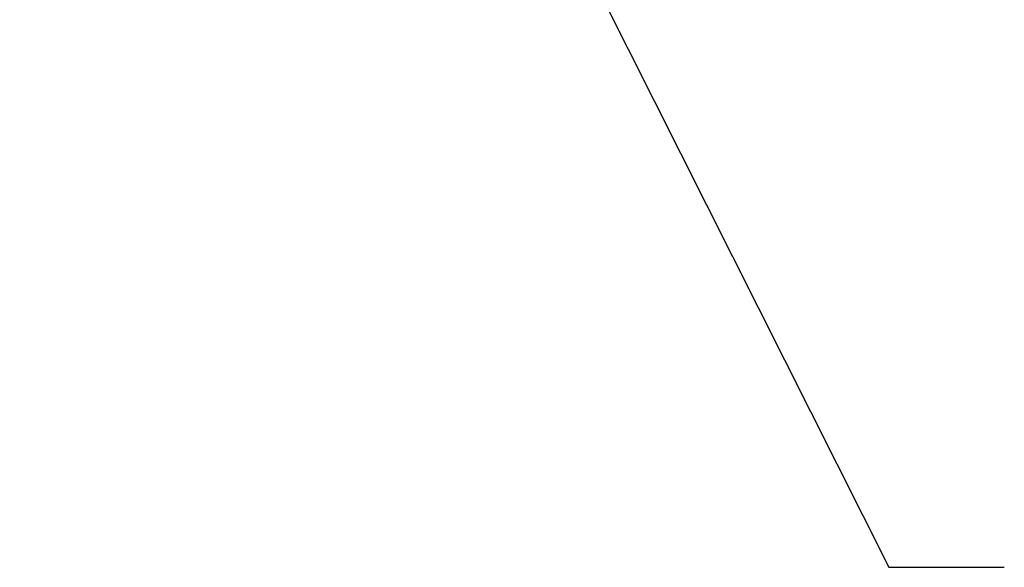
# Model space of a CAD drawing. Extents: x 0 to 1189, y 0 to 841.
# Tile 6 of 84: x 137.11 to 148.18, y 87.62 to 93.78. Entities that reach past the tile are written whole.
import ezdxf

# ---------------------------------------------------------------- set-up
doc = ezdxf.new("R2010")
doc.units = 0
doc.header["$LTSCALE"] = 65.395
doc.layers.get('0').update_dxf_attribs({"linetype": 'CONTINUOUS'})
doc.layers.add('connessioni_resistenze_c0_BL8', color=7, linetype='CONTINUOUS')
doc.styles.get("Standard").update_dxf_attribs({"font": 'txt', "width": 0.8})
doc.dimstyles.get("Standard").update_dxf_attribs({"dimtxt": 3, "dimasz": 3, "dimexe": 2, "dimexo": 0, "dimtad": 1, "dimtxsty": 'STANDARD', "dimblk": '_ARROW_FILLED', "dimblk1": '_ARROW_FILLED', "dimblk2": '_ARROW_FILLED', "dimcen": 0.09, "dimazin": 3, "dimtol": 1, "dimtp": 0.01, "dimtm": 0.01, "dimtfac": 1, "dimtofl": 0, "dimtmove": 0, "dimatfit": 3, "dimtolj": 1})

# ---------------------------------------------------------------- blocks, each defined once
blk = doc.blocks.new('_ARROW_FILLED')
at = {"color": 0, "linetype": 'BYBLOCK'}
blk.add_solid([(0, 0), (-1, 0.1667), (-1, -0.1667)], dxfattribs=at)
blk = doc.blocks.new('CONNESSIONI_RESISTENZE_C0_BL8', base_point=(121.248, 178.508))
at = {"layer": 'connessioni_resistenze_c0_BL8', "color": 7, "linetype": 'CONTINUOUS'}
blk.add_leader([(137.113, 107.065), (146.883, 87.617), (148.183, 87.617)], dimstyle='STANDARD', override={"dimtad": 0}, dxfattribs=at)

msp = doc.modelspace()

# ---------------------------------------------------------------- block references
at = {"layer": 'connessioni_resistenze_c0_BL8'}
msp.add_blockref('CONNESSIONI_RESISTENZE_C0_BL8', (121.248, 178.508), dxfattribs=at)

doc.saveas('drawing.dxf')
